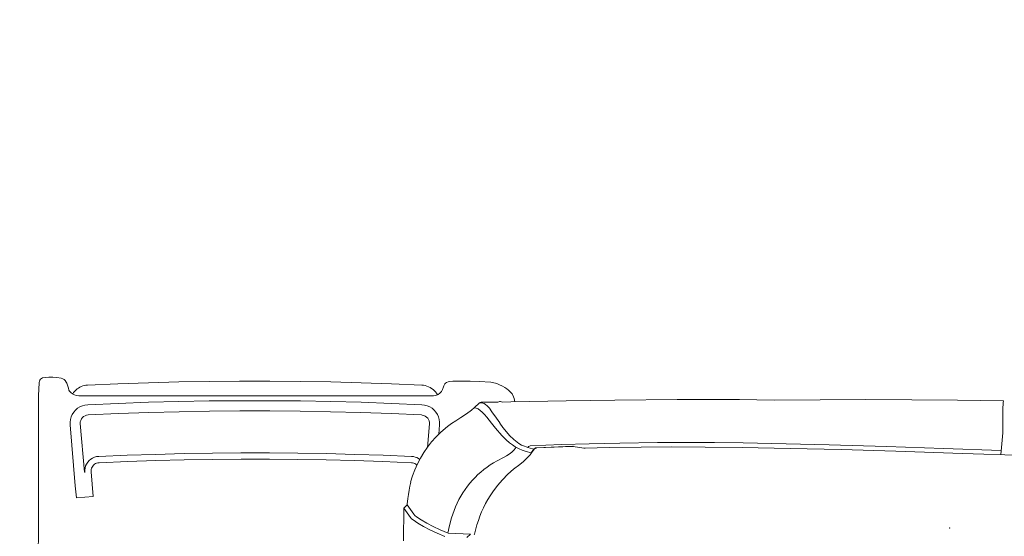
# Model space of a CAD drawing. Header units: millimetres. Extents: x 2204655785 to 2205143108, y 485765510 to 486291538.
# Tile 54 of 156: x 2204977976 to 2204979450, y 486175883 to 486176657. Entities that reach past the tile are written whole.
import ezdxf
from ezdxf.enums import TextEntityAlignment as Align
from ezdxf.lldxf.tags import DXFTag

# ---------------------------------------------------------------- set-up
doc = ezdxf.new("R2010")
doc.units = ezdxf.units.MM
doc.linetypes.add('DASHED2', pattern=[9.525, 6.35, -3.175])
doc.linetypes.add('НЕВИДИМАЯX2', pattern=[19.05, 12.7, -6.35])
for name, color, linetype in [('206ППР Панелевоз', 7, 'Continuous'), ('ППР_Автокран СКАТ-40', 7, 'Continuous'), ('ППР_Автокран_Опасная зона', 1, 'Continuous'), ('ППР_Автокран_Стрела', 7, 'Continuous'), ('ППР_Автокран_Стрела_15м', 7, 'Continuous'), ('ППР_Опасная зона от крана', 1, 'Continuous'), ('ППР_Разрез', 5, 'Continuous'), ('ППР_СКЛАД №2', 7, 'Continuous'), ('ППР_Стрела', 7, 'Continuous')]:
    doc.layers.add(name, color=color, linetype=linetype)
doc.styles.add('ППРк_М1-1', font='GOST_Common Italic.ttf', dxfattribs={"height": 800})
doc.styles.add('ППРк_М1-1кран', font='GOST_Common Italic.ttf', dxfattribs={"width": 0.8, "height": 600})
tags = doc.linetypes.add('опасная зона_Кран', pattern='A,30,-8,4,-8,30,-8,4,-8,30,-8,4,[230,Bbox.shx,S=2.5,R=0,X=0,Y=-10],-6', length=148).pattern_tags.tags
tags[24] = DXFTag(74, 5)

# ---------------------------------------------------------------- blocks, each defined once
blk = doc.blocks.new('*U420')
at = {"layer": 'ППР_Опасная зона от крана', "linetype": 'опасная зона_Кран', "lineweight": 80, "ltscale": 100}
blk.add_arc((135, 0), 50270, 90, 270, dxfattribs=at)
at = {"layer": 'ППР_Стрела', "linetype": 'НЕВИДИМАЯX2', "lineweight": 50, "ltscale": 100}
blk.add_arc((135, 0), 38700, 90, 270, dxfattribs=at)
at = {"layer": 'ППР_Стрела', "linetype": 'Continuous', "lineweight": 100}
blk.add_arc((135, 0), 30700, 90, 270, dxfattribs=at)
at = {"style": 'ППРк_М1-1', "width": 0.8}
for tag, p, height, flags in [('ОПАСНАЯ_ЗОНА', (25480.86, 21929.55), 800, 1), ('ОТЛЕТ_ГРУЗА', (25413.72, 20678.22), 800, 1), ('Кол-во_элементов', (2695.66, -1978.25), 1200, 8)]:
    blk.add_attdef(tag, p, '', height=height, dxfattribs=dict(at, flags=flags))
at = {"style": 'ППРк_М1-1', "width": 0.8, "flags": 8}
blk.add_attdef('МАРКА_КРАНА', text='', height=1200, dxfattribs=at).set_placement((8837.5, 818.17), align=Align.CENTER)
blk.add_attdef('ВЫСОТА', text='', height=1200, dxfattribs=at).set_placement((9134.89, -8454.02), align=Align.MIDDLE_CENTER)
at = {"layer": 'Defpoints', "style": 'ППРк_М1-1', "width": 0.8, "flags": 1}
for tag, p in [('МАКСИМАЛЬНАЯ_ДЛИНА_ГРУЗА', (25470.43, 19233.22)), ('ШИРИНА_ГРУЗА', (25397.01, 17803.51))]:
    blk.add_attdef(tag, p, '', height=800, dxfattribs=at)
at = {"layer": 'ППР_Разрез', "style": 'ППРк_М1-1кран', "width": 0.8, "flags": 8}
for tag, p in [('РАЗРЕЗ2', (-1027.85, 55181.17)), ('РАЗРЕЗ', (-1731.87, -54129.29))]:
    blk.add_attdef(tag, p, '', height=800, dxfattribs=at)
at = {"layer": 'ППР_Стрела', "style": 'ППРк_М1-1кран', "width": 0.8, "flags": 8}
for tag, p in [('ВЫСОТА_КРЮКА_ГОРИЗ', (-19652.89, 21607.87)), ('ГАБАРИТ_СТРЕЛЫ', (-25019.84, 21408.72)), ('ВЫСОТА_КРЮКА_НАКЛ', (-20393.31, 20761.66)), ('ВЫЛЕТ', (-16616.63, 14016.8))]:
    blk.add_attdef(tag, p, '', height=800, rotation=317, dxfattribs=at)
blk = doc.blocks.new('*U778')
at = {"layer": 'ППР_Автокран_Опасная зона', "color": 1, "linetype": 'опасная зона_Кран', "lineweight": 80, "ltscale": 100}
blk.add_arc((-3.65, 4.56), 29000, 319.788537, 219.788112, dxfattribs=at)
at = {"layer": 'ППР_Автокран_Стрела', "lineweight": 50}
blk.add_arc((-3.65, 4.56), 18000, 319.786841, 219.78643, dxfattribs=at)
at = {"layer": 'ППР_Автокран_Стрела_15м', "linetype": 'DASHED2', "lineweight": 35}
blk.add_arc((0.22, 1.42), 15000, 319.786203, 219.767437, dxfattribs=at)
blk = doc.blocks.new('*U789')
at = {"layer": '206ППР Панелевоз', "lineweight": 5}
for p, q in [((-575.2, 2756.8), (-576.2, 2737.5)), ((-574.8, 2759.4), (-575.2, 2756.8)), ((-574.4, 2760.5), (-574.8, 2759.4)), ((-573.4, 2762.1), (-574.4, 2760.5)), ((-571.9, 2763.3), (-573.4, 2762.1)), ((-570.3, 2764.1), (-571.9, 2763.3)), ((-565.8, 2764.8), (-570.3, 2764.1)), ((-561.1, 2765.1), (-565.8, 2764.8)), ((-555.1, 2765), (-561.1, 2765.1)), ((-548.8, 2764.6), (-555.1, 2765)), ((-542.7, 2763.7), (-548.8, 2764.6)), ((-539.9, 2762.6), (-542.7, 2763.7)), ((-538.1, 2761.5), (-539.9, 2762.6)), ((-536.4, 2759.9), (-538.1, 2761.5)), ((-534.8, 2757.7), (-536.4, 2759.9)), ((-533.9, 2756.1), (-534.8, 2757.7)), ((-412, 2756.8), (-457.5, 2755.2)), ((-366.5, 2758), (-412, 2756.8)), ((-321, 2758.8), (-366.5, 2758)), ((-275.5, 2759.2), (-321, 2758.8)), ((-230, 2759.2), (-275.5, 2759.2)), ((-184.5, 2758.8), (-230, 2759.2)), ((-139, 2758), (-184.5, 2758.8)), ((-93.5, 2756.8), (-139, 2758)), ((-48, 2755.2), (-93.5, 2756.8)), ((34.2, 2757.1), (32.8, 2756.1)), ((36.7, 2758.1), (34.2, 2757.1)), ((39.3, 2758.6), (36.7, 2758.1)), ((43.8, 2758.9), (39.3, 2758.6)), ((56.9, 2759.3), (43.8, 2758.9)), ((69.7, 2759.2), (56.9, 2759.3)), ((83.2, 2758.6), (69.7, 2759.2)), ((100.6, 2757.4), (83.2, 2758.6)), ((103.4, 2756.9), (100.6, 2757.4)), ((109.5, 2755.4), (103.4, 2756.9)), ((103.4, 2756.9), (103.4, 2756.9)), ((-532.8, 2753.1), (-533.9, 2756.1)), ((-531.7, 2748.7), (-532.8, 2753.1)), ((-531.1, 2745.5), (-531.7, 2748.7)), ((-531.7, 2748.7), (-531.7, 2748.7)), ((-530.1, 2744.3), (-531.1, 2745.5)), ((-527.8, 2742.1), (-530.1, 2744.3)), ((-525.3, 2740.2), (-527.8, 2742.1)), ((-523.8, 2742.2), (-525.2, 2740.1)), ((-522.2, 2744), (-523.8, 2742.2)), ((-520.5, 2745.8), (-522.2, 2744)), ((-518.7, 2747.4), (-520.5, 2745.8)), ((-516.7, 2748.8), (-518.7, 2747.4)), ((-514.6, 2750), (-516.7, 2748.8)), ((-512.4, 2751), (-514.6, 2750)), ((-510.1, 2751.9), (-512.4, 2751)), ((-507.8, 2752.5), (-510.1, 2751.9)), ((-505.4, 2753), (-507.8, 2752.5)), ((-502.9, 2753.2), (-505.4, 2753)), ((-457.5, 2755.2), (-502.9, 2753.2)), ((-2.5, 2753.2), (-48, 2755.2)), ((0.1, 2752.9), (-2.5, 2753.2)), ((2.6, 2752.5), (0.1, 2752.9)), ((5.1, 2751.7), (2.6, 2752.5)), ((7.5, 2750.8), (5.1, 2751.7)), ((9.8, 2749.6), (7.5, 2750.8)), ((12, 2748.2), (9.8, 2749.6)), ((14.1, 2746.6), (12, 2748.2)), ((16, 2744.9), (14.1, 2746.6)), ((17.7, 2742.9), (16, 2744.9)), ((19.2, 2740.9), (17.7, 2742.9)), ((26.7, 2743.4), (24.4, 2740.9)), ((28.5, 2746.6), (26.7, 2743.4)), ((29.8, 2750.5), (28.5, 2746.6)), ((30.3, 2752), (29.8, 2750.4)), ((29.8, 2750.4), (29.8, 2750.5)), ((31.7, 2754.9), (30.3, 2752)), ((32.8, 2756.1), (31.7, 2754.9)), ((112.7, 2754.2), (109.5, 2755.4)), ((117.9, 2751.8), (112.7, 2754.2)), ((121.8, 2749.6), (117.9, 2751.8)), ((124.7, 2747.6), (121.8, 2749.6)), ((127.2, 2745.5), (124.7, 2747.6)), ((130.6, 2742.3), (127.2, 2745.5)), ((132.4, 2740), (130.6, 2742.3)), ((-576.2, 2737.5), (-576.2, 2737)), ((-576.2, 2737), (-576.2, 2737)), ((-576.2, 2737), (-576.2, 2737)), ((-576.2, 2737), (-576.2, 2539.9)), ((-522.5, 2738.7), (-525.3, 2740.2)), ((-520.1, 2737.8), (-522.5, 2738.7)), ((-516.3, 2737), (-520.1, 2737.8)), ((12.5, 2737), (-516.3, 2737)), ((-411.9, 2727.4), (-457.4, 2725.8)), ((-366.4, 2728.6), (-411.9, 2727.4)), ((-320.9, 2729.4), (-366.4, 2728.6)), ((-275.4, 2729.8), (-320.9, 2729.4)), ((-229.9, 2729.8), (-275.4, 2729.8)), ((-184.4, 2729.4), (-229.9, 2729.8)), ((-138.9, 2728.6), (-184.4, 2729.4)), ((-93.4, 2727.4), (-138.9, 2728.6)), ((-47.9, 2725.8), (-93.4, 2727.4)), ((14.6, 2737.1), (12.5, 2737)), ((18.4, 2737.7), (14.6, 2737.1)), ((21.6, 2739), (18.4, 2737.7)), ((20.6, 2738.6), (19.2, 2740.9)), ((24.4, 2740.9), (21.6, 2739)), ((83.3, 2726), (84.6, 2726.9)), ((84.6, 2726.9), (86, 2727.3)), ((86, 2727.3), (86.8, 2727.4)), ((86.8, 2727.4), (111.1, 2727.7)), ((111.1, 2727.7), (112.4, 2728.2)), ((112.4, 2728.2), (113.7, 2728.5)), ((113.7, 2728.5), (115, 2728.5)), ((115, 2728.5), (116.4, 2728.3)), ((116.4, 2728.3), (118, 2727.8)), ((118, 2727.8), (130.7, 2727.9)), ((130.7, 2727.9), (213.4, 2729.5)), ((134.5, 2735.8), (132.4, 2740)), ((135.4, 2733), (134.5, 2735.8)), ((136.5, 2728), (135.4, 2733)), ((213.4, 2729.5), (286.2, 2730.6)), ((286.2, 2730.6), (379.6, 2731.4)), ((379.6, 2731.4), (472.9, 2731.8)), ((472.9, 2731.8), (524.9, 2730.8)), ((524.9, 2730.8), (593.6, 2731.3)), ((593.6, 2731.3), (662.2, 2731.4)), ((662.2, 2731.4), (730.8, 2731.1)), ((730.8, 2731.1), (799.4, 2730.6)), ((799.4, 2730.6), (868, 2729.7)), ((867.6, 2726.9), (867.3, 2716.5)), ((868, 2729.7), (867.6, 2726.9)), ((-523.7, 2712.7), (-525.9, 2709.3)), ((-521, 2715.8), (-523.7, 2712.7)), ((-517.9, 2718.4), (-521, 2715.8)), ((-514.5, 2720.6), (-517.9, 2718.4)), ((-510.8, 2722.2), (-514.5, 2720.6)), ((-506.9, 2723.3), (-510.8, 2722.2)), ((-502.8, 2723.8), (-506.9, 2723.3)), ((-457.4, 2725.8), (-502.8, 2723.8)), ((-411.4, 2712.1), (-456.8, 2710.5)), ((-366.1, 2713.3), (-411.4, 2712.1)), ((-320.7, 2714.1), (-366.1, 2713.3)), ((-275.3, 2714.5), (-320.7, 2714.1)), ((-230, 2714.5), (-275.3, 2714.5)), ((-184.6, 2714.1), (-230, 2714.5)), ((-139.2, 2713.3), (-184.6, 2714.1)), ((-93.8, 2712.1), (-139.2, 2713.3)), ((-48.5, 2710.5), (-93.8, 2712.1)), ((-2.4, 2723.8), (-47.9, 2725.8)), ((1.6, 2723.3), (-2.4, 2723.8)), ((5.5, 2722.2), (1.6, 2723.3)), ((9.2, 2720.6), (5.5, 2722.2)), ((12.7, 2718.4), (9.2, 2720.6)), ((15.8, 2715.8), (12.7, 2718.4)), ((18.4, 2712.7), (15.8, 2715.8)), ((20.6, 2709.3), (18.4, 2712.7)), ((71.6, 2715.6), (64.2, 2710.2)), ((76.2, 2719.4), (71.6, 2715.6)), ((76.2, 2719.4), (83.3, 2726)), ((76.9, 2719.3), (76.2, 2719.4)), ((78.9, 2718.8), (76.9, 2719.3)), ((81.6, 2717.5), (78.9, 2718.8)), ((84.7, 2715.4), (81.6, 2717.5)), ((83.3, 2726), (84.9, 2726.5)), ((83.3, 2726), (83.3, 2726)), ((87.7, 2712.7), (84.7, 2715.4)), ((84.9, 2726.5), (86.8, 2726.6)), ((86.8, 2726.6), (88.7, 2726.2)), ((91, 2709.4), (87.7, 2712.7)), ((88.7, 2726.2), (90.7, 2725.4)), ((90.7, 2725.4), (92.9, 2724)), ((92.9, 2724), (95.1, 2722.1)), ((95.1, 2722.1), (98.5, 2718.4)), ((98.5, 2718.4), (102.3, 2713.3)), ((102.3, 2713.3), (109, 2703.7)), ((867.3, 2716.5), (867.1, 2684.4)), ((-528.7, 2701.7), (-529.2, 2697.7)), ((-529.2, 2697.7), (-529.2, 2693.6)), ((-527.6, 2705.6), (-528.7, 2701.7)), ((-525.9, 2709.3), (-527.6, 2705.6)), ((-513.9, 2698), (-514, 2695.6)), ((-513.3, 2700.4), (-513.9, 2698)), ((-512.2, 2702.6), (-513.3, 2700.4)), ((-510.8, 2704.5), (-512.2, 2702.6)), ((-508.9, 2706.2), (-510.8, 2704.5)), ((-506.8, 2707.4), (-508.9, 2706.2)), ((-504.5, 2708.2), (-506.8, 2707.4)), ((-502.1, 2708.6), (-504.5, 2708.2)), ((-456.8, 2710.5), (-502.1, 2708.6)), ((-3.2, 2708.6), (-48.5, 2710.5)), ((-2, 2708.4), (-3.2, 2708.6)), ((0.4, 2707.9), (-2, 2708.4)), ((2.6, 2706.8), (0.4, 2707.9)), ((4.6, 2705.4), (2.6, 2706.8)), ((6.3, 2703.6), (4.6, 2705.4)), ((7.5, 2701.5), (6.3, 2703.6)), ((8.2, 2699.8), (7.5, 2701.5)), ((8.7, 2697.4), (8.2, 2699.8)), ((8.7, 2695), (8.7, 2697.4)), ((22.3, 2705.6), (20.6, 2709.3)), ((23.4, 2701.7), (22.3, 2705.6)), ((24, 2697.7), (23.4, 2701.7)), ((23.9, 2693.6), (24, 2697.7)), ((48.3, 2699.9), (41.9, 2695.7)), ((56, 2704.7), (48.3, 2699.9)), ((64.2, 2710.2), (56, 2704.7)), ((94.6, 2705.2), (91, 2709.4)), ((101.5, 2696), (94.6, 2705.2)), ((109, 2703.7), (114.3, 2696.6)), ((-529.2, 2693.6), (-521.3, 2602.5)), ((-514, 2695.6), (-507.7, 2622.7)), ((5.7, 2659.9), (8.7, 2695)), ((22.7, 2679.6), (23.9, 2693.6)), ((32.7, 2688.6), (25.4, 2682.2)), ((35.7, 2691.1), (32.7, 2688.6)), ((41.9, 2695.7), (35.7, 2691.1)), ((107.7, 2688.5), (101.5, 2696)), ((117.1, 2677.9), (107.7, 2688.5)), ((114.3, 2696.6), (113.9, 2696.1)), ((113.9, 2696.1), (118.5, 2689.9)), ((118.5, 2689.9), (123.9, 2683.3)), ((123.9, 2683.3), (128.8, 2677.9)), ((867.1, 2684.4), (867.1, 2681.9)), ((11.9, 2668), (5.9, 2660.3)), ((18.4, 2675.3), (11.9, 2668)), ((25.4, 2682.2), (18.4, 2675.3)), ((123.5, 2671.3), (117.1, 2677.9)), ((128.5, 2666.8), (123.5, 2671.3)), ((128.8, 2677.9), (135.3, 2671.7)), ((135.3, 2671.7), (139.9, 2667.7)), ((867.1, 2681.9), (864.6, 2654.2)), ((5.9, 2660.3), (0.4, 2652.3)), ((132.9, 2663.5), (128.5, 2666.8)), ((131.9, 2653), (135.6, 2656.2)), ((137.2, 2660.9), (132.9, 2663.5)), ((135.6, 2656.2), (138.8, 2660)), ((143, 2657.8), (137.2, 2660.9)), ((139.9, 2667.7), (142.8, 2665.6)), ((142.8, 2665.6), (146.8, 2663.4)), ((147.7, 2655.9), (143, 2657.8)), ((146.8, 2663.4), (150.9, 2661.6)), ((153.7, 2653.9), (147.7, 2655.9)), ((150.9, 2661.6), (155.9, 2659.8)), ((161.1, 2651.9), (153.7, 2653.9)), ((155.9, 2659.8), (156.9, 2661)), ((155.9, 2659.8), (163.2, 2657.6)), ((156.9, 2661), (158.3, 2661.8)), ((158.3, 2661.8), (159.7, 2662.1)), ((159.7, 2662.1), (206.6, 2664.1)), ((164.9, 2657.2), (161.1, 2651.9)), ((161.5, 2651.8), (165.3, 2657.1)), ((163.2, 2657.6), (164.9, 2657.2)), ((165.3, 2657.6), (165, 2657.3)), ((165.3, 2657.1), (169.6, 2659.3)), ((166.3, 2658.5), (165.3, 2657.6)), ((167.7, 2659.2), (166.3, 2658.5)), ((169.1, 2659.4), (167.7, 2659.2)), ((180, 2659.9), (169.1, 2659.4)), ((169.6, 2659.3), (208.4, 2660.9)), ((223.4, 2661.5), (180, 2659.9)), ((206.6, 2664.1), (248, 2665.4)), ((208.4, 2660.9), (223.9, 2661.4)), ((223.9, 2661.4), (223.4, 2661.5)), ((223.9, 2661.4), (239.8, 2658.9)), ((239.8, 2658.9), (241.7, 2658.6)), ((241.7, 2658.6), (277.6, 2659.5)), ((248, 2665.4), (293.9, 2666.4)), ((277.6, 2659.5), (325.5, 2660.2)), ((293.9, 2666.4), (350, 2667.1)), ((325.5, 2660.2), (370.6, 2660.5)), ((350, 2667.1), (392.9, 2667.2)), ((370.6, 2660.5), (421.4, 2660.3)), ((392.9, 2667.2), (435.7, 2667)), ((421.4, 2660.3), (476.8, 2659.8)), ((435.7, 2667), (478.6, 2666.5)), ((476.8, 2659.8), (548.5, 2658.5)), ((478.6, 2666.5), (521.4, 2665.8)), ((521.4, 2665.8), (607.1, 2663.8)), ((548.5, 2658.5), (625, 2656.7)), ((607.1, 2663.8), (692.8, 2661.3)), ((625, 2656.7), (706.8, 2654.3)), ((692.8, 2661.3), (778.5, 2658.4)), ((706.8, 2654.3), (806.7, 2651)), ((778.5, 2658.4), (864.4, 2655.3)), ((864.4, 2655.3), (864.3, 2649)), ((864.6, 2654.2), (864.4, 2654.2)), ((-500.7, 2640.1), (-502.8, 2637.7)), ((-498.3, 2642.2), (-500.7, 2640.1)), ((-495.5, 2643.9), (-498.3, 2642.2)), ((-492.6, 2645.2), (-495.5, 2643.9)), ((-489.4, 2646.1), (-492.6, 2645.2)), ((-486.2, 2646.4), (-489.4, 2646.1)), ((-443.7, 2648.2), (-486.2, 2646.4)), ((-485.8, 2637), (-443.3, 2638.7)), ((-401.1, 2649.5), (-443.7, 2648.2)), ((-443.3, 2638.7), (-400.8, 2640.1)), ((-358.5, 2650.6), (-401.1, 2649.5)), ((-400.8, 2640.1), (-358.3, 2641.1)), ((-315.9, 2651.3), (-358.5, 2650.6)), ((-358.3, 2641.1), (-315.8, 2641.8)), ((-273.4, 2651.6), (-315.9, 2651.3)), ((-315.8, 2641.8), (-273.3, 2642.2)), ((-230.8, 2651.6), (-273.4, 2651.6)), ((-273.3, 2642.2), (-230.8, 2642.2)), ((-188.2, 2651.3), (-230.8, 2651.6)), ((-230.8, 2642.2), (-188.3, 2641.8)), ((-188.3, 2641.8), (-145.8, 2641.1)), ((-145.6, 2650.6), (-188.2, 2651.3)), ((-145.8, 2641.1), (-103.3, 2640.1)), ((-103, 2649.5), (-145.6, 2650.6)), ((-103.3, 2640.1), (-60.8, 2638.7)), ((-60.4, 2648.2), (-103, 2649.5)), ((-60.8, 2638.7), (-18.3, 2637)), ((-17.9, 2646.4), (-60.4, 2648.2)), ((-15.1, 2646.1), (-17.9, 2646.4)), ((-12.5, 2645.5), (-15.1, 2646.1)), ((-9.9, 2644.6), (-12.5, 2645.5)), ((-7.5, 2643.3), (-9.9, 2644.6)), ((-4.7, 2643.9), (-9.2, 2635.2)), ((-5.7, 2642), (-7.5, 2643.3)), ((0.4, 2652.3), (-4.7, 2643.9)), ((104.9, 2636.8), (110, 2639.8)), ((110, 2639.8), (119.6, 2644.9)), ((119.6, 2644.9), (123.9, 2647.3)), ((123.9, 2647.3), (128, 2650)), ((128, 2650), (131.9, 2653)), ((143.9, 2634.4), (149.4, 2638.8)), ((149.4, 2638.8), (154.6, 2643.7)), ((154.6, 2643.7), (159.4, 2649)), ((159.4, 2649), (161.5, 2651.8)), ((161.5, 2651.8), (161.5, 2651.8)), ((806.7, 2651), (1001.5, 2644.2)), ((-506.8, 2629), (-507.3, 2625.8)), ((-507.3, 2625.8), (-507.2, 2622.5)), ((-505.9, 2632.1), (-506.8, 2629)), ((-504.6, 2635), (-505.9, 2632.1)), ((-502.8, 2637.7), (-504.6, 2635)), ((-497.8, 2625.1), (-497.6, 2627)), ((-497.8, 2623.3), (-497.8, 2625.1)), ((-497.6, 2627), (-497.1, 2628.8)), ((-497.1, 2628.8), (-496.3, 2630.4)), ((-496.3, 2630.4), (-495.3, 2632)), ((-495.3, 2632), (-494.1, 2633.4)), ((-494.1, 2633.4), (-492.7, 2634.6)), ((-492.7, 2634.6), (-491.1, 2635.6)), ((-491.1, 2635.6), (-489.4, 2636.3)), ((-489.4, 2636.3), (-487.7, 2636.8)), ((-487.7, 2636.8), (-485.8, 2637)), ((-18.3, 2637), (-16.5, 2636.8)), ((-13.2, 2626.3), (-16.6, 2617.2)), ((-16.5, 2636.8), (-14.7, 2636.3)), ((-14.7, 2636.3), (-13, 2635.6)), ((-9.2, 2635.2), (-13.2, 2626.3)), ((-13, 2635.6), (-11.4, 2634.6)), ((-11.4, 2634.6), (-10, 2633.4)), ((85.7, 2623), (90.3, 2626.8)), ((90.3, 2626.8), (95, 2630.3)), ((95, 2630.3), (99.9, 2633.7)), ((99.9, 2633.7), (104.9, 2636.8)), ((134.8, 2627.3), (126.1, 2619.6)), ((143.9, 2634.4), (134.8, 2627.3)), ((-494.6, 2586.4), (-497.8, 2623.3)), ((-16.6, 2617.2), (-19.5, 2607.8)), ((69.1, 2606.2), (73, 2610.7)), ((73, 2610.7), (77.1, 2615)), ((77.1, 2615), (81.3, 2619.1)), ((81.3, 2619.1), (85.7, 2623)), ((118, 2611.4), (110.4, 2602.6)), ((126.1, 2619.6), (118, 2611.4)), ((-521.3, 2602.5), (-519.6, 2584.2)), ((-21.7, 2595.7), (-22.8, 2589.6)), ((-20.4, 2601.7), (-21.7, 2595.7)), ((-18.9, 2607.7), (-20.4, 2601.7)), ((-19.5, 2607.8), (-18.9, 2607.7)), ((58.8, 2591.9), (62, 2596.8)), ((62, 2596.8), (65.5, 2601.6)), ((65.5, 2601.6), (69.1, 2606.2)), ((110.4, 2602.6), (103.5, 2593.4)), ((-519.6, 2584.2), (-494.6, 2586.4)), ((-23.7, 2583.4), (-24.5, 2574.7)), ((-22.8, 2589.6), (-23.7, 2583.4)), ((50.2, 2576.4), (52.9, 2581.7)), ((52.9, 2581.7), (55.7, 2586.9)), ((55.7, 2586.9), (58.8, 2591.9)), ((96.1, 2581.7), (92.8, 2575.7)), ((99.7, 2587.6), (96.1, 2581.7)), ((103.5, 2593.4), (99.7, 2587.6)), ((-29.4, 2569), (-30.2, 2520.2)), ((-24.5, 2574.1), (-29.4, 2569)), ((-29.4, 2569), (-24.5, 2561.9)), ((-24.5, 2574.7), (-24.5, 2574.1)), ((-14.5, 2559.7), (-24.5, 2574.1)), ((41.8, 2554.5), (45.6, 2565.6)), ((45.6, 2565.6), (47.8, 2571.1)), ((47.8, 2571.1), (50.2, 2576.4)), ((89.7, 2569.5), (86.9, 2563.2)), ((92.8, 2575.7), (89.7, 2569.5)), ((-24.5, 2561.9), (-19.6, 2554.8)), ((-19.6, 2554.8), (-18, 2553)), ((-18, 2553), (-15.8, 2551.2)), ((-15.8, 2551.2), (-8.5, 2546.3)), ((-12.9, 2557.9), (-14.5, 2559.7)), ((-10.6, 2556.1), (-12.9, 2557.9)), ((-3.4, 2551.2), (-10.6, 2556.1)), ((4.8, 2546.3), (-3.4, 2551.2)), ((38.7, 2543.1), (41.8, 2554.5)), ((82, 2550.4), (79.9, 2543.8)), ((84.3, 2556.8), (82, 2550.4)), ((86.9, 2563.2), (84.3, 2556.8)), ((-576.2, 2539.9), (-576.9, 2493.7)), ((-8.5, 2546.3), (-0.1, 2541.4)), ((-0.1, 2541.4), (9.5, 2536.5)), ((14.1, 2541.3), (4.8, 2546.3)), ((9.5, 2536.5), (20.1, 2531.6)), ((24.8, 2536.4), (14.1, 2541.3)), ((36.8, 2531.4), (24.8, 2536.4)), ((36.2, 2531.7), (38.7, 2543.1)), ((79.9, 2543.8), (76.2, 2530.2)), ((20.1, 2531.6), (31.9, 2526.7)), ((70.1, 2530.1), (36.8, 2531.4)), ((36.8, 2531.4), (36.8, 2531.4)), ((64.8, 2525.2), (70.1, 2530.1)), ((76.2, 2530.2), (75.6, 2528.9))]:
    blk.add_line(p, q, dxfattribs=at)
blk.add_point((787.5, 2539), dxfattribs=at)
blk = doc.blocks.new('Бортовой панелевоз')
at = {"layer": 'ППР_СКЛАД №2'}
blk.add_blockref('*U789', (26722.3, 14240.3), dxfattribs=at)

msp = doc.modelspace()

# ---------------------------------------------------------------- block references
at = {"rotation": 270}
msp.add_blockref('*U420', (2205009908.3, 486171614.7), dxfattribs=at)

# ---------------------------------------------------------------- next in the draw order: block references
at = {"layer": 'ППР_Автокран СКАТ-40', "rotation": 180}
msp.add_blockref('*U778', (2204992903.8, 486169018.3), dxfattribs=at)

# ---------------------------------------------------------------- next in the draw order: block references
at = {"layer": 'ППР_Автокран СКАТ-40', "rotation": 270}
msp.add_blockref('*U778', (2204967067.2, 486180827.7), dxfattribs=at)

# ---------------------------------------------------------------- next in the draw order: block references
msp.add_blockref('Бортовой панелевоз', (2204951858.3, 486159116.4))

doc.saveas('drawing.dxf')
